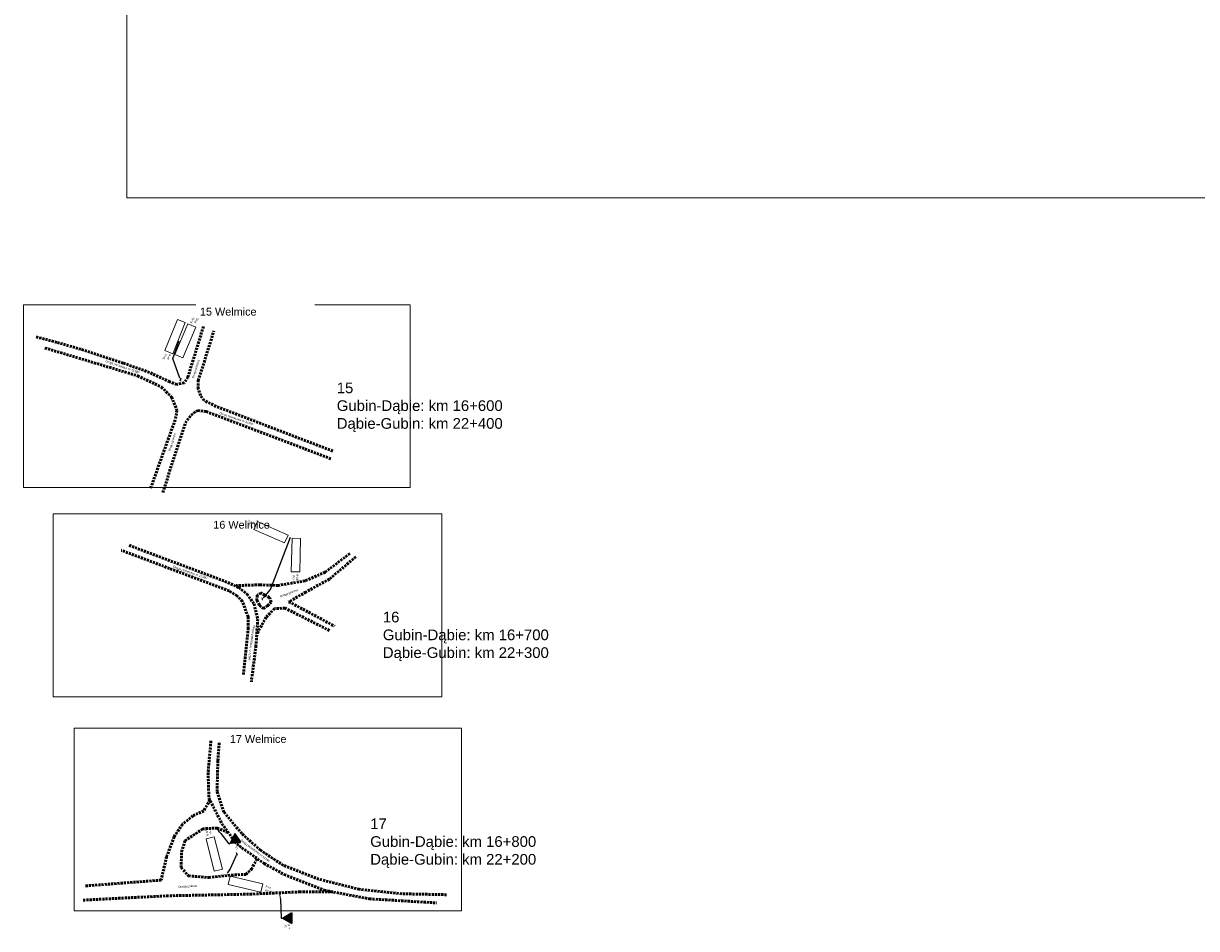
# Model space of a CAD drawing. Header units: millimetres. Extents: x -32728 to 3439, y -21222 to 1675.
# Tile 14 of 49: x 1660 to 2210, y -679 to -255. Entities that reach past the tile are written whole.
import ezdxf
from ezdxf import colors
from ezdxf.entities.mleader import LeaderData, LeaderLine
from ezdxf.math import Vec2, Vec3

# ---------------------------------------------------------------- set-up
doc = ezdxf.new("R2010")
doc.units = ezdxf.units.MM
doc.header["$XCLIPFRAME"] = 2
doc.linetypes.add('2', pattern=[1.5, 1, -0.5])
doc.layers.add('0  podklady', color=250, linetype='Continuous', lineweight=5, plot=False)
doc.layers.add('0 pomoc', color=61, linetype='Continuous', lineweight=30, plot=False)
for name, color, linetype, lineweight in [('1 podklady', 252, 'Continuous', 5), ('10 znaki pionowe istniejące', 251, 'Continuous', 15), ('10 znaki pionowe projektowane', 1, 'Continuous', 15)]:
    doc.layers.add(name, color=color, linetype=linetype, lineweight=lineweight)
doc.layers.add('2 krawedz jezdni', color=7, linetype='2', lineweight=50, true_color=0x000000)
doc.layers.add('4 wymiary', color=7, linetype='Continuous', lineweight=15, true_color=0x000000)
doc.layers.add('ZWTraffic_Grey_1', color=7, linetype='Continuous', true_color=0x4c4c4c)
doc.layers.add('ZWTraffic_Grey_2', color=7, linetype='Continuous', true_color=0xe1e1e1)
doc.styles.add('plan', font='arial.ttf', dxfattribs={"height": 1})
doc.styles.get("Standard").update_dxf_attribs({"font": 'arial.ttf'})
picture_1 = doc.add_image_def('image4.png', size_in_pixel=(1897, 843))
picture_2 = doc.add_image_def('image20.png', size_in_pixel=(1885, 891))
picture_3 = doc.add_image_def('image21.png', size_in_pixel=(1895, 892))
picture_4 = doc.add_image_def('image22.png', size_in_pixel=(1888, 890))
picture_5 = doc.add_image_def('image79.png', size_in_pixel=(2967, 756))
picture_6 = doc.add_image_def('image80.png', size_in_pixel=(2967, 756))
picture_7 = doc.add_image_def('image81.png', size_in_pixel=(2967, 756))
picture_8 = doc.add_image_def('image82.png', size_in_pixel=(2967, 756))
picture_9 = doc.add_image_def('image83.png', size_in_pixel=(2967, 756))
picture_10 = doc.add_image_def('image84.png', size_in_pixel=(2967, 756))

# ---------------------------------------------------------------- blocks, each defined once
blk = doc.blocks.new('Słupek')
h = blk.add_hatch(color=256)
h.paths.add_polyline_path([(-50, -5), (0, -5), (50, -5), (50, -10), (-50, -10)])
h.paths.add_polyline_path([(5, 0, 1), (-5, 0, 1)])
at = {"color": 7}
blk.add_lwpolyline([(-50, -5), (50, -5), (50, -10), (-50, -10)], close=True, dxfattribs=at)
blk.add_circle((0, 0), 5, dxfattribs=at)
blk = doc.blocks.new('P_Opis_Pionowe')
at = {"flags": 1}
for tag, p in [('Wielkość', (0, -1.2)), ('Aktywny', (0, -3.6)), ('Odblaskowość', (0, -2.4)), ('Ilość', (0, -4.8)), ('Dodatkowe', (0, -6)), ('Kilometraż', (0, -7.2)), ('NrDrogi', (0, -8.4))]:
    blk.add_attdef(tag, p, '', height=1, dxfattribs=at)
for tag, p in [('Symbol', (0, 0)), ('Stan', (5, 0))]:
    blk.add_attdef(tag, p, '', height=1)
blk = doc.blocks.new('A-7_')
at = {"layer": 'ZWTraffic_Grey_1'}
h = blk.add_hatch(color=256, dxfattribs=at)
h.dxf.hatch_style = 2
edge = h.paths.add_edge_path()
edge.add_arc((416, 783), 63, 330, 449.98705)
edge.add_line((416, 846), (416, 846))
edge.add_line((416, 846), (-416, 846))
edge.add_line((-416, 846), (-416, 846))
edge.add_arc((-416, 783), 63, 90, 210)
edge.add_line((-470, 752), (-55, 32))
edge.add_arc((0, 63), 63, 210, 330)
edge.add_line((55, 32), (470, 752))
h.paths.add_polyline_path([(440, 769, 0.5773503), (416, 811), (-416, 811, 0.5773503), (-440, 769), (-24, 49, 0.5773503), (24, 49)])
h.paths.add_polyline_path([(210, 794), (210, 739, -0.3853136), (-121, 373), (-217, 416), (-131, 478, 0.3853136), (105, 739), (105, 794), (157, 739)], flags=16)
at = {"layer": 'ZWTraffic_Grey_2'}
h = blk.add_hatch(color=256, dxfattribs=at)
h.dxf.hatch_style = 1
h.paths.add_polyline_path([(-440, 769, -0.5773503), (-416, 811), (416, 811, -0.5773503), (440, 769), (24, 49, -0.5773503), (-24, 49)])
at = {"layer": 'ZWTraffic_Grey_1'}
blk.add_lwpolyline([(-416, 846, 0.5773503), (-470, 752), (-55, 32, 0.5773503), (55, 32), (470, 752, 0.5773503), (416, 846)], format="xyb", close=True, dxfattribs=at)
at = {"layer": 'ZWTraffic_Grey_2'}
blk.add_lwpolyline([(-416, 811), (416, 811, -0.5773503), (440, 769), (24, 49, -0.5773503), (-24, 49), (-440, 769, -0.5773503)], format="xyb", close=True, dxfattribs=at)

msp = doc.modelspace()

# ---------------------------------------------------------------- linework, layer by layer
at = {"layer": '2 krawedz jezdni', "color": 0}
for points in [[(1744.666, -396.696), (1737.342, -420.455), (1735.596, -423.18), (1732.233, -423.904), (1728.826, -422.712), (1719.331, -418.284), (1706.983, -413.941), (1687.183, -407.426), (1675.856, -404.19), (1666.106, -401.592)], [(1805.249, -455.175), (1750.542, -434.192), (1745.024, -431.398), (1743.184, -429.15), (1742.196, -425.906), (1742.239, -422.159), (1749.563, -398.739)], [(1670.311, -406.84), (1713.753, -419.885), (1724.926, -425.131), (1729.695, -429.831), (1732.216, -436.031), (1731.398, -440.528), (1719.816, -472.616)], [(1725.539, -474.66), (1736.167, -441.958), (1738.824, -438.279), (1741.89, -436.099), (1745.978, -436.644), (1804.432, -458.786)], [(1709.726, -499.345), (1754.724, -516.247), (1761.22, -519.184), (1765.066, -522.242), (1768.355, -526.829), (1770.116, -533.918), (1769.282, -546.381), (1767.104, -563.339)], [(1763.398, -560.003), (1765.622, -538.412), (1765.575, -532.852), (1762.934, -525.671), (1760.34, -522.983), (1756.633, -520.713), (1728.787, -510.242), (1706.085, -501.717)], [(1813.294, -503.197), (1801.729, -511.944), (1792.315, -516.021), (1779.638, -518.171), (1771.113, -517.875), (1759.919, -518.245)], [(1816.139, -504.753), (1803.685, -515.206), (1792.639, -521.285), (1784.707, -525.807), (1806.057, -537.223)], [(1803.759, -539.299), (1782.928, -528.846), (1777.961, -528.994), (1774.032, -533.072), (1769.806, -540.707)], [(1747.708, -618.683), (1744.817, -623.851), (1739.736, -626.129), (1734.743, -630.158), (1730.889, -636.027), (1727.385, -645.312), (1724.757, -656.35), (1689.018, -659.065)], [(1744.291, -632.348), (1735.97, -637.867), (1734.305, -643.473), (1734.218, -650.481), (1737.634, -654.335), (1747.182, -655.123), (1757.781, -653.984), (1764.526, -653.634), (1767.154, -651.269), (1769.695, -646.451)], [(1756.117, -634.012), (1751.124, -631.91), (1744.379, -632.26)], [(1688.229, -665.722), (1727.298, -663.708), (1766.454, -662.919), (1789.667, -661.868), (1805.347, -661.868)]]:
    msp.add_lwpolyline(points, dxfattribs=at)
msp.add_lwpolyline([(1769.779, -522.786), (1769.732, -525.149), (1770.937, -527.558), (1772.698, -529.041), (1774.69, -527.697), (1776.45, -525.936), (1775.57, -523.759), (1773.393, -522.74), (1771.586, -521.674)], close=True, dxfattribs=at)

# ---------------------------------------------------------------- block references
at = {"layer": '10 znaki pionowe istniejące'}
for name, p, xscale, yscale, zscale, rotation in [('Słupek', (1751.728, -633.031), 0.02, 0.02, 0.02, 304.4393261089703), ('A-7_', (1757.357, -638.901), 0.005, 0.005, 0.005, 304.4393261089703), ('Słupek', (1780.619, -663.079), 0.02, 0.02, 0.02, 271.1457628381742), ('A-7_', (1782.03, -674.23), 0.005, 0.005, 0.005, 271.1457628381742)]:
    msp.add_blockref(name, p, dxfattribs=dict(at, xscale=xscale, yscale=yscale, zscale=zscale, rotation=rotation))
ref = msp.add_blockref('P_Opis_Pionowe', (1760.727, -640.074), dxfattribs=dict(at, rotation=304.4393261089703))
ref.add_attrib('Symbol', 'A-7', (1760.727, -640.074), dxfattribs={"layer": '0', "height": 1, "rotation": 664.43933})
ref.add_attrib('Stan', 'Ist.', (1759.447, -640.904), dxfattribs={"layer": '0', "height": 1, "rotation": 664.43933})
ref = msp.add_blockref('P_Opis_Pionowe', (1784.203, -677.061), dxfattribs=dict(at, rotation=271.1457628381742))
ref.add_attrib('Symbol', 'A-7', (1784.203, -677.061), dxfattribs={"layer": '0', "height": 1, "rotation": 271.14576})
ref.add_attrib('Stan', 'Ist.', (1782.679, -677.052), dxfattribs={"layer": '0', "height": 1, "rotation": 271.14576})
at = {"layer": '10 znaki pionowe projektowane'}
ref = msp.add_blockref('P_Opis_Pionowe', (1728.487, -409.497), dxfattribs=dict(at, rotation=248.6314656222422))
ref.add_attrib('Symbol', 'R-4c', (1728.487, -409.497), dxfattribs={"layer": '0', "height": 1, "rotation": 5288.63147})
ref.add_attrib('Stan', 'Proj.', (1726.533, -409.587), dxfattribs={"layer": '0', "height": 1, "rotation": 5288.63147})
for p, xscale, yscale, zscale, rotation in [((1733.903, -421.637), 0.01217587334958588, 0.01217587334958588, 0.01217587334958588, 249.7430531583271), ((1733.905, -421.643), 0.01217587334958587, 0.01217587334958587, 0.01217587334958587, 69.29191461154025), ((1772.274, -524.523), 0.01217587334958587, 0.01217587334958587, 0.01217587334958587, 285.3900119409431), ((1760.221, -644.09), 0.01217587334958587, 0.01217587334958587, 0.01217587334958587, 122.2728314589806)]:
    msp.add_blockref('Słupek', p, dxfattribs=dict(at, xscale=xscale, yscale=yscale, zscale=zscale, rotation=rotation))
ref = msp.add_blockref('P_Opis_Pionowe', (1788.2, -512.66), dxfattribs=dict(at, rotation=269.9714076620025))
ref.add_attrib('Symbol', 'R-4d', (1788.2, -512.66), dxfattribs={"layer": '0', "height": 1, "rotation": 7109.97141})
ref.add_attrib('Stan', 'Proj.', (1786.413, -513.455), dxfattribs={"layer": '0', "height": 1, "rotation": 7109.97141})
ref = msp.add_blockref('P_Opis_Pionowe', (1747.183, -635.599), dxfattribs=dict(at, rotation=105.3402912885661))
ref.add_attrib('Symbol', 'R-4d', (1747.183, -635.599), dxfattribs={"layer": '0', "height": 1, "rotation": 8025.34029})
ref.add_attrib('Stan', 'Proj.', (1748.696, -634.358), dxfattribs={"layer": '0', "height": 1, "rotation": 8025.34029})
ref = msp.add_blockref('P_Opis_Pionowe', (1776.779, -661.315), dxfattribs=dict(at, rotation=168.1644059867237))
ref.add_attrib('Symbol', 'R-4d', (1776.779, -661.315), dxfattribs={"layer": '0', "height": 1, "rotation": 7728.16441})
ref.add_attrib('Stan', 'Proj.', (1776.367, -659.403), dxfattribs={"layer": '0', "height": 1, "rotation": 7728.16441})

# ---------------------------------------------------------------- texts
at = {"layer": '0 pomoc', "color": 1, "char_height": 5, "width": 94.7938, "attachment_point": 1}
for s, insert in [('15\\PGubin-Dąbie: km 16+600\\PDąbie-Gubin: km 22+400', (1807.164, -423.03)), ('16\\PGubin-Dąbie: km 16+700\\PDąbie-Gubin: km 22+300', (1828.781, -530.497)), ('17\\PGubin-Dąbie: km 16+800\\PDąbie-Gubin: km 22+200', (1822.862, -627.416))]:
    msp.add_mtext(s, dxfattribs=dict(at, insert=insert))
at = {"layer": '4 wymiary', "char_height": 1, "width": 16.73043, "attachment_point": 1, "style": 'plan'}
for s, insert, rotation in [('Droga powiatowa nr 1139F', (1698.892, -412.404), 340.94513), ('Droga gminna', (1739.178, -420.742), 71.90637), ('Droga powiatowa nr 1139F', (1752.419, -436.752), 340.94513), ('Droga gminna', (1728.122, -454.93), 71.90637), ('Droga powiatowa nr 1139F', (1730.666, -508.837), 340.94513), ('Droga gminna', (1780.437, -522.854), 20.91822), ('Droga powiatowa nr 1139F', (1768.865, -536.99), 261.81366), ('Droga powiatowa nr 1139F', (1762.6, -637.121), 322.92708), ('Droga gminna', (1732.877, -658.913), 2.92367)]:
    msp.add_mtext(s, dxfattribs=dict(at, insert=insert, rotation=rotation))

# ---------------------------------------------------------------- pictures from other files: only their frames are drawn
at = {"layer": '0  podklady'}
image = msp.add_image(picture_2, insert=(1660.22, -472.255), size_in_units=(181.367, 85.728), dxfattribs=at)
image.dxf.flags = 7
image = msp.add_image(picture_3, insert=(1674.121, -570.434), size_in_units=(182.329, 85.825), dxfattribs=at)
image.dxf.flags = 7
image = msp.add_image(picture_4, insert=(1684.051, -670.722), size_in_units=(181.656, 85.632), dxfattribs=at)
image.dxf.flags = 7
at = {"layer": '1 podklady'}
image = msp.add_image(picture_1, insert=(1708.657, -336.448), size_in_units=(557.203, 247.613), dxfattribs=at)
image.set_boundary_path([(-0.5, -0.5), (1857.351, 842.5)])
at = {"layer": '10 znaki pionowe projektowane'}
image = msp.add_image(picture_5, insert=(1732.399, -393.469), size_in_units=(15.698, 4), rotation=-111.86425, dxfattribs=at)
image.dxf.flags = 7
image = msp.add_image(picture_6, insert=(1734.908, -411.509), size_in_units=(15.698, 4), rotation=67.09207, dxfattribs=at)
image.dxf.flags = 7
image = msp.add_image(picture_7, insert=(1786.2, -496.032), size_in_units=(15.698, 4), rotation=-91.4411, dxfattribs=at)
image.dxf.flags = 7
image = msp.add_image(picture_10, insert=(1753.596, -651.203), size_in_units=(15.698, 4), rotation=104.22312, dxfattribs=at)
image.dxf.flags = 7
image = msp.add_image(picture_9, insert=(1772.486, -658.075), size_in_units=(15.698, 4), rotation=167.04724, dxfattribs=at)
image.dxf.flags = 7

# ---------------------------------------------------------------- leaders
at = {"layer": '10 znaki pionowe istniejące'}
ml = msp.add_multileader_mtext('Standard', dxfattribs=at)
ml.set_content('', color=256)
ml.set_leader_properties()
ml.build(insert=Vec2(0, 0))
ml.multileader.update_dxf_attribs({"has_dogleg": 0, "arrow_head_size": 2})
ctx = ml.context
ctx.base_point, ctx.arrow_head_size, ctx.plane_origin, ctx.plane_x_axis, ctx.plane_y_axis = Vec3(1754.013, -641.097), 2, Vec3(-201.57, -927.667), Vec3(0.835869, 0.5489289), Vec3(-0.5489289, 0.835869)
ctx.text_align_type = 2
notes = []
notes.append((ctx, [(0, (1, 1, 0), (1764.044, -634.51), (-0.835869, -0.5489289), 8, [(0, [(1751.626, -632.973), (1756.61, -639.392)], 256, [])])]))
ctx.mtext.insert, ctx.mtext.text_direction, ctx.mtext.rotation, ctx.mtext.alignment, ctx.mtext.flow_direction = Vec3(1754.587, -638.327), Vec3(0.835869, 0.5489289), 0.5810823, 3, 5
ml = msp.add_multileader_mtext('Standard', dxfattribs=at)
ml.set_content('', color=256)
ml.set_leader_properties()
ml.build(insert=Vec2(0, 0))
ml.multileader.update_dxf_attribs({"has_dogleg": 0, "arrow_head_size": 2})
ctx = ml.context
ctx.base_point, ctx.arrow_head_size, ctx.plane_origin = Vec3(1778.03, -674.23), 2, Vec3(-13.888, 159.711)
ctx.text_align_type = 2
notes.append((ctx, [(0, (1, 1, 0), (1790.03, -674.23), (-1, 0), 8, [(0, [(1780.619, -663.079), (1781.137, -674.23)], 256, [])])]))
ctx.mtext.insert, ctx.mtext.alignment, ctx.mtext.flow_direction = Vec3(1780.03, -672.23), 3, 5
at = {"layer": '10 znaki pionowe projektowane'}
ml = msp.add_multileader_mtext('Standard', dxfattribs=at)
ml.set_content('', color=256)
ml.set_leader_properties()
ml.build(insert=Vec2(0, 0))
ml.multileader.update_dxf_attribs({"has_dogleg": 0, "arrow_head_size": 0.8})
ctx = ml.context
ctx.base_point, ctx.char_height, ctx.arrow_head_size, ctx.landing_gap_size, ctx.plane_origin, ctx.plane_x_axis, ctx.plane_y_axis = Vec3(1732.729, -402.88), 0.8, 0.8, 0.4, Vec3(1585.46, -359.288), Vec3(0.5850903, -0.8109681), Vec3(0.8109681, 0.5850903)
ctx.text_align_type = 2
notes.append((ctx, [(0, (1, 1, 0), (1734.134, -404.826), (-0.5850903, 0.8109681), 1.6, [(0, [(1733.891, -421.656), (1730.238, -411.789)], 256, [])])]))
ctx.mtext.insert, ctx.mtext.text_direction, ctx.mtext.rotation, ctx.mtext.alignment, ctx.mtext.flow_direction = Vec3(1733.288, -402.97), Vec3(0.5850903, -0.8109681), 5.3373804, 3, 5
ml = msp.add_multileader_mtext('Standard', dxfattribs=at)
ml.set_content('', color=256)
ml.set_leader_properties()
ml.build(insert=Vec2(0, 0))
ml.multileader.update_dxf_attribs({"has_dogleg": 0, "arrow_head_size": 0.8})
ctx = ml.context
ctx.base_point, ctx.char_height, ctx.arrow_head_size, ctx.landing_gap_size, ctx.plane_origin, ctx.plane_x_axis, ctx.plane_y_axis = Vec3(1785.412, -495.574), 0.8, 0.8, 0.4, Vec3(1615.309, -560.368), Vec3(0.9480815, -0.3180274), Vec3(0.3180274, 0.9480815)
notes.append((ctx, [(0, (1, 1, 0), (1783.895, -495.065), (0.9480815, -0.3180274), 1.6, [(0, [(1772.275, -524.546), (1776.131, -520)], 256, [])])]))
ctx.mtext.insert, ctx.mtext.text_direction, ctx.mtext.rotation, ctx.mtext.flow_direction = Vec3(1785.918, -495.322), Vec3(0.9480815, -0.3180274), 5.9595372, 5
ml = msp.add_multileader_mtext('Standard', dxfattribs=at)
ml.set_content('', color=256)
ml.set_leader_properties()
ml.build(insert=Vec2(0, 0))
ml.multileader.update_dxf_attribs({"has_dogleg": 0, "arrow_head_size": 0.8})
ctx = ml.context
ctx.base_point, ctx.char_height, ctx.arrow_head_size, ctx.landing_gap_size, ctx.plane_origin, ctx.plane_x_axis, ctx.plane_y_axis = Vec3(1755.728, -653.133), 0.8, 0.8, 0.4, Vec3(1913.828, -595.723), Vec3(-0.9706126, 0.2406472), Vec3(-0.2406472, -0.9706126)
notes.append((ctx, [(0, (1, 1, 0), (1757.281, -653.518), (-0.9706126, 0.2406472), 1.6, [(0, [(1760.257, -644.069), (1757.168, -651.072)], 256, [])])]))
ctx.mtext.insert, ctx.mtext.text_direction, ctx.mtext.rotation, ctx.mtext.flow_direction = Vec3(1755.244, -653.425), Vec3(-0.9706126, 0.2406472), 2.89856, 5
for ctx, leaders in notes:
    for number, flags, end, landing, length, lines in leaders:
        leader = LeaderData()
        leader.index, (leader.has_last_leader_line, leader.has_dogleg_vector, leader.attachment_direction) = number, flags
        leader.last_leader_point, leader.dogleg_vector, leader.dogleg_length = Vec3(end), Vec3(landing), length
        for number, points, colour, breaks in lines:
            line = LeaderLine()
            line.index, line.vertices, line.color, line.breaks = number, Vec3.list(points), colors.encode_raw_color(colour), breaks
            leader.lines.append(line)
        ctx.leaders.append(leader)

# ---------------------------------------------------------------- next in the draw order: texts
at = {"layer": '0  podklady', "color": 1, "char_height": 3.636, "width": 51.91881, "attachment_point": 1, "bg_fill": 2}
for s, insert in [('15 Welmice', (1743.001, -387.987)), ('16 Welmice', (1749.268, -487.891)), ('17 Welmice', (1757.025, -588.35))]:
    msp.add_mtext(s, dxfattribs=dict(at, insert=insert))

# ---------------------------------------------------------------- next in the draw order: linework, layer by layer
at = {"layer": '2 krawedz jezdni', "color": 0}
for points in [[(1748.146, -591.09), (1746.832, -605.894), (1747.182, -617.894), (1753.314, -629.895), (1760.234, -639.443), (1773.111, -648.553), (1782.571, -653.722), (1801.23, -661.08), (1822.428, -665.109), (1854.138, -667.036)], [(1858.693, -663.182), (1837.67, -662.744), (1817.698, -660.642), (1798.777, -655.912), (1782.133, -649.429), (1771.359, -642.334), (1762.599, -634.538), (1754.277, -624.464), (1751.036, -614.828), (1751.387, -600.375), (1752.088, -591.265)]]:
    msp.add_lwpolyline(points, dxfattribs=at)

# ---------------------------------------------------------------- next in the draw order: block references
at = {"layer": '10 znaki pionowe projektowane'}
ref = msp.add_blockref('P_Opis_Pionowe', (1739.298, -395.406), dxfattribs=dict(at, rotation=67.58779449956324))
ref.add_attrib('Symbol', 'R-4c', (1739.298, -395.406), dxfattribs={"layer": '0', "height": 1, "rotation": 5467.58779})
ref.add_attrib('Stan', 'Proj.', (1741.254, -395.352), dxfattribs={"layer": '0', "height": 1, "rotation": 5467.58779})
ref = msp.add_blockref('P_Opis_Pionowe', (1765.22, -488.226), dxfattribs=dict(at, rotation=337.6630124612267))
ref.add_attrib('Symbol', 'R-4d', (1765.22, -488.226), dxfattribs={"layer": '0', "height": 1, "rotation": 7537.66301})
ref.add_attrib('Stan', 'Proj.', (1765.277, -490.181), dxfattribs={"layer": '0', "height": 1, "rotation": 7537.66301})

# ---------------------------------------------------------------- next in the draw order: pictures from other files: only their frames are drawn
image = msp.add_image(picture_8, insert=(1768.318, -491.868), size_in_units=(15.698, 4), rotation=-23.74949, dxfattribs=at)
image.dxf.flags = 7

doc.saveas('drawing.dxf')
